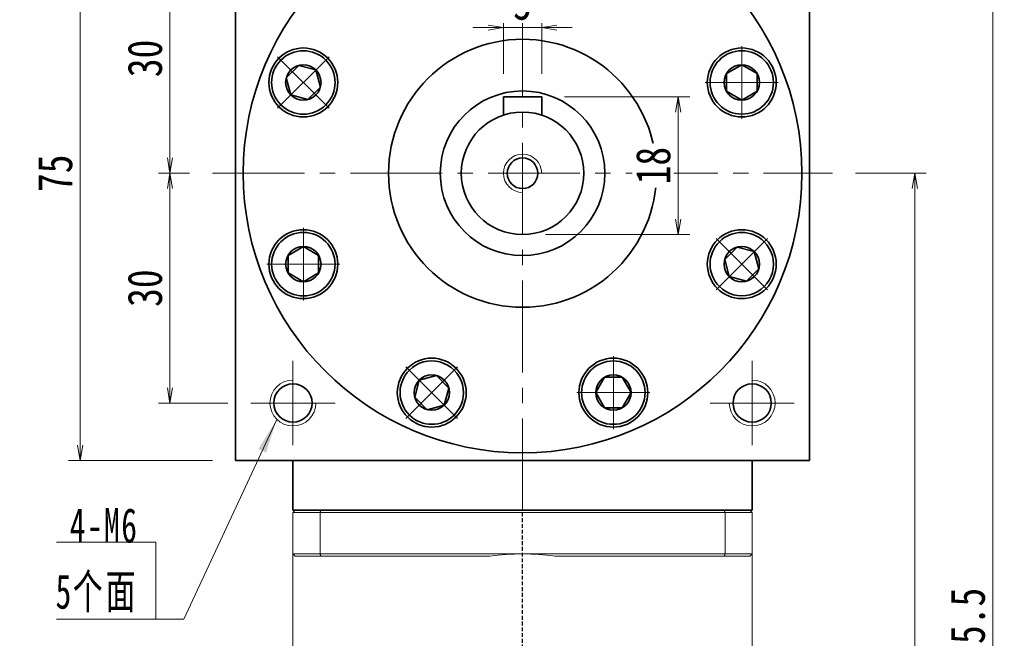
# Model space of a CAD drawing. Header units: millimetres. Extents: x -22 to 512, y -24 to 348.
# Tile 6 of 7: x 240 to 368, y 202 to 283. Entities that reach past the tile are written whole.
import ezdxf

# ---------------------------------------------------------------- set-up
doc = ezdxf.new("R2010")
doc.units = ezdxf.units.MM
doc.set_wipeout_variables(frame=1)
doc.linetypes.add('DASHED', pattern=[0.75, 0.5, -0.25])
doc.linetypes.add('点画线', pattern=[18, 12, -2, 2, -2])
for name, color, linetype, lineweight in [('EB0_1', 7, 'Continuous', 35), ('中心线层', 1, '点画线', 18), ('尺寸线层', 3, 'Continuous', 18), ('粗实线层', 7, 'Continuous', 35)]:
    doc.layers.add(name, color=color, linetype=linetype, lineweight=lineweight)
doc.styles.add('宋体', font='SimSun.ttf', dxfattribs={"width": 0.8})
doc.styles.add('标准', font='txt', dxfattribs={"width": 0.667})
doc.dimstyles.new('A水平标注$0', dxfattribs={"dimtxt": 3.5, "dimasz": 2, "dimexe": 1.5, "dimexo": 3, "dimgap": 1.1, "dimtad": 1, "dimtoh": 1, "dimdec": 4, "dimdsep": 46, "dimtxsty": '宋体', "dimblk": 'OPEN', "dimcen": 3, "dimclrd": 3, "dimclre": 3, "dimclrt": 6, "dimadec": 0, "dimazin": 0, "dimtm": 1e-09, "dimtfac": 1, "dimtdec": 4, "dimtix": 1, "dimtmove": 0, "dimatfit": 3, "dimldrblk": 'OPEN', "dimfxl": 0, "dimlwd": 13, "dimlwe": 13, "dimarcsym": 0})

# ---------------------------------------------------------------- blocks, each defined once
blk = doc.blocks.new('_Open')
at = {"color": 0, "linetype": 'ByBlock', "lineweight": -2}
for p, q in [((-1, 0.167), (0, 0)), ((-1, -0.167), (0, 0)), ((0, 0), (-1, 0))]:
    blk.add_line(p, q, dxfattribs=at)
blk = doc.blocks.new('*D27')
at = {"layer": 'Defpoints', "color": 0, "transparency": 16777216}
for p in [(267.95, 300.43), (247.65, 225.43), (267.95, 225.43)]:
    blk.add_point(p, dxfattribs=at)
at = {"layer": '尺寸线层', "color": 3, "lineweight": 13, "transparency": 16777216}
for p, q in [((264.95, 300.43), (246.15, 300.43)), ((247.65, 298.43), (247.65, 227.43)), ((264.95, 225.43), (246.15, 225.43))]:
    blk.add_line(p, q, dxfattribs=at)
at = {"layer": '尺寸线层', "color": 3, "lineweight": 13, "transparency": 16777216, "xscale": 2, "yscale": 2, "zscale": 2}
for p, rotation in [((247.65, 300.43), 90), ((247.65, 225.43), 270)]:
    blk.add_blockref('_Open', p, dxfattribs=dict(at, rotation=rotation))
at = {"layer": '尺寸线层', "color": 6, "transparency": 16777216, "insert": (244.4, 262.93), "char_height": 4.5, "attachment_point": 5, "rotation": 90, "style": '宋体', "bg_fill": 3, "box_fill_scale": 1.1, "bg_fill_color": 256, "bg_fill_true_color": 13158600, "bg_fill_transparency": 0}
blk.add_mtext('75', dxfattribs=at)
blk = doc.blocks.new('*D28')
at = {"layer": 'Defpoints', "color": 0, "transparency": 16777216}
for p in [(269.95, 292.93), (259.38, 262.93), (264.95, 262.93)]:
    blk.add_point(p, dxfattribs=at)
at = {"layer": '尺寸线层', "color": 3, "lineweight": 13, "transparency": 16777216}
for p, q in [((266.95, 292.93), (257.88, 292.93)), ((259.38, 290.93), (259.38, 264.93)), ((261.95, 262.93), (257.88, 262.93))]:
    blk.add_line(p, q, dxfattribs=at)
at = {"layer": '尺寸线层', "color": 3, "lineweight": 13, "transparency": 16777216, "xscale": 2, "yscale": 2, "zscale": 2}
for p, rotation in [((259.38, 292.93), 90), ((259.38, 262.93), 270)]:
    blk.add_blockref('_Open', p, dxfattribs=dict(at, rotation=rotation))
at = {"layer": '尺寸线层', "color": 6, "transparency": 16777216, "insert": (256.13, 277.93), "char_height": 4.5, "attachment_point": 5, "rotation": 90, "style": '宋体', "bg_fill": 3, "box_fill_scale": 1.1, "bg_fill_color": 256, "bg_fill_true_color": 13158600, "bg_fill_transparency": 0}
blk.add_mtext('30', dxfattribs=at)
blk = doc.blocks.new('*D29')
at = {"layer": 'Defpoints', "color": 0, "transparency": 16777216}
for p in [(264.95, 262.93), (259.38, 232.93), (269.95, 232.93)]:
    blk.add_point(p, dxfattribs=at)
at = {"layer": '尺寸线层', "color": 3, "lineweight": 13, "transparency": 16777216}
for p, q in [((261.95, 262.93), (257.88, 262.93)), ((259.38, 260.93), (259.38, 234.93)), ((266.95, 232.93), (257.88, 232.93))]:
    blk.add_line(p, q, dxfattribs=at)
at = {"layer": '尺寸线层', "color": 3, "lineweight": 13, "transparency": 16777216, "xscale": 2, "yscale": 2, "zscale": 2}
for p, rotation in [((259.38, 262.93), 90), ((259.38, 232.93), 270)]:
    blk.add_blockref('_Open', p, dxfattribs=dict(at, rotation=rotation))
at = {"layer": '尺寸线层', "color": 6, "transparency": 16777216, "insert": (256.13, 247.93), "char_height": 4.5, "attachment_point": 5, "rotation": 90, "style": '宋体', "bg_fill": 3, "box_fill_scale": 1.1, "bg_fill_color": 256, "bg_fill_true_color": 13158600, "bg_fill_transparency": 0}
blk.add_mtext('30', dxfattribs=at)
blk = doc.blocks.new('*X6')
at = {"layer": '尺寸线层', "linetype": 'Continuous'}
blk.add_hatch(color=0, dxfattribs=at).paths.add_polyline_path([(15.81, 26.08), (14.42, 21.77), (13.4, 22.24)], flags=0)
at = {"layer": '尺寸线层', "color": 0, "linetype": 'Continuous'}
blk.add_line((15.81, 26.08), (3.67, 0), dxfattribs=at)
at = {"layer": '尺寸线层', "color": 0}
for p, q in [((0, 10.09), (-12.97, 10.09)), ((0, 0), (0, 10.09)), ((0, 0), (-12.97, 0)), ((3.67, 0), (0, 0))]:
    blk.add_line(p, q, dxfattribs=at)
at = {"layer": '尺寸线层', "color": 0, "insert": (-2.25, 0.9), "char_height": 4.5, "width": 19.9754, "attachment_point": 9, "line_spacing_factor": 1.15057, "style": '标准'}
blk.add_mtext('\\T1.1;4-M6\\P5个面', dxfattribs=at)
blk = doc.blocks.new('*D30')
at = {"layer": 'Defpoints', "color": 0, "transparency": 16777216}
for p in [(302.95, 281.95), (302.95, 272.93), (307.95, 272.93)]:
    blk.add_point(p, dxfattribs=at)
at = {"layer": '尺寸线层', "color": 3, "lineweight": 13, "transparency": 16777216}
for p, q in [((302.95, 275.93), (302.95, 283.45)), ((307.95, 275.93), (307.95, 283.45)), ((300.95, 281.95), (298.95, 281.95)), ((307.95, 281.95), (302.95, 281.95)), ((309.95, 281.95), (311.95, 281.95))]:
    blk.add_line(p, q, dxfattribs=at)
at = {"layer": '尺寸线层', "color": 3, "lineweight": 13, "transparency": 16777216, "xscale": 2, "yscale": 2, "zscale": 2}
blk.add_blockref('_Open', (302.95, 281.95), dxfattribs=at)
at = {"layer": '尺寸线层', "color": 3, "lineweight": 13, "transparency": 16777216, "xscale": 2, "yscale": 2, "zscale": 2, "rotation": 180}
blk.add_blockref('_Open', (307.95, 281.95), dxfattribs=at)
at = {"layer": '尺寸线层', "color": 6, "transparency": 16777216, "insert": (305.45, 285.2), "char_height": 4.5, "attachment_point": 5, "style": '宋体', "bg_fill": 3, "box_fill_scale": 1.1, "bg_fill_color": 256, "bg_fill_true_color": 13158600, "bg_fill_transparency": 0}
blk.add_mtext('5', dxfattribs=at)
blk = doc.blocks.new('*X7')
at = {"layer": '中心线层', "linetype": '点画线', "lineweight": 18}
for p, q in [((0, -4.76), (0, 4.76)), ((-4.76, 0), (4.76, 0))]:
    blk.add_line(p, q, dxfattribs=at)
at = {"layer": '粗实线层'}
for p, q in [((-2.31, 0), (-1.15, 2)), ((-1.15, 2), (1.15, 2)), ((2.31, 0), (1.15, 2)), ((2.31, 0), (1.15, 2)), ((-2.31, 0), (-1.15, -2)), ((2.31, 0), (1.15, -2)), ((-1.15, -2), (1.15, -2))]:
    blk.add_line(p, q, dxfattribs=at)
blk.add_circle((0, 0), 2.31, dxfattribs=at)
for start, end in [(0, 180), (180, 360)]:
    blk.add_arc((0, 0), 4.14, start, end, dxfattribs=at)
blk = doc.blocks.new('*D31')
at = {"layer": 'Defpoints', "color": 0, "transparency": 16777216}
for p in [(307.95, 272.93), (305.45, 254.93), (325.79, 254.93)]:
    blk.add_point(p, dxfattribs=at)
at = {"layer": '尺寸线层', "color": 3, "lineweight": 13, "transparency": 16777216}
for p, q in [((310.95, 272.93), (327.29, 272.93)), ((325.79, 270.93), (325.79, 256.93)), ((308.45, 254.93), (327.29, 254.93))]:
    blk.add_line(p, q, dxfattribs=at)
at = {"layer": '尺寸线层', "color": 3, "lineweight": 13, "transparency": 16777216, "xscale": 2, "yscale": 2, "zscale": 2}
for p, rotation in [((325.79, 272.93), 90), ((325.79, 254.93), 270)]:
    blk.add_blockref('_Open', p, dxfattribs=dict(at, rotation=rotation))
at = {"layer": '尺寸线层', "color": 6, "transparency": 16777216, "insert": (322.54, 263.93), "char_height": 4.5, "attachment_point": 5, "rotation": 90, "style": '宋体', "bg_fill": 3, "box_fill_scale": 1.1, "bg_fill_color": 256, "bg_fill_true_color": 13158600, "bg_fill_transparency": 0}
blk.add_mtext('18', dxfattribs=at)
blk = doc.blocks.new('*D32')
at = {"layer": 'Defpoints', "color": 0, "transparency": 16777216}
for p in [(345.95, 262.93), (335.25, 104.93), (356.7, 104.93)]:
    blk.add_point(p, dxfattribs=at)
at = {"layer": '尺寸线层', "color": 3, "lineweight": 13, "transparency": 16777216}
for p, q in [((348.95, 262.93), (358.2, 262.93)), ((356.7, 260.93), (356.7, 106.93)), ((338.25, 104.93), (358.2, 104.93))]:
    blk.add_line(p, q, dxfattribs=at)
at = {"layer": '尺寸线层', "color": 3, "lineweight": 13, "transparency": 16777216, "xscale": 2, "yscale": 2, "zscale": 2}
for p, rotation in [((356.7, 262.93), 90), ((356.7, 104.93), 270)]:
    blk.add_blockref('_Open', p, dxfattribs=dict(at, rotation=rotation))
at = {"layer": '尺寸线层', "color": 6, "transparency": 16777216, "insert": (353.45, 183.93), "char_height": 4.5, "attachment_point": 5, "rotation": 90, "style": '宋体', "bg_fill": 3, "box_fill_scale": 1.1, "bg_fill_color": 256, "bg_fill_true_color": 13158600, "bg_fill_transparency": 0}
blk.add_mtext('158', dxfattribs=at)
blk = doc.blocks.new('*D33')
at = {"layer": 'Defpoints', "color": 0, "transparency": 16777216}
for p in [(342.95, 300.43), (335.25, 104.93), (366.89, 104.93)]:
    blk.add_point(p, dxfattribs=at)
at = {"layer": '尺寸线层', "color": 3, "lineweight": 13, "transparency": 16777216}
for p, q in [((345.95, 300.43), (368.39, 300.43)), ((366.89, 298.43), (366.89, 106.93)), ((338.25, 104.93), (368.39, 104.93))]:
    blk.add_line(p, q, dxfattribs=at)
at = {"layer": '尺寸线层', "color": 3, "lineweight": 13, "transparency": 16777216, "xscale": 2, "yscale": 2, "zscale": 2}
for p, rotation in [((366.89, 300.43), 90), ((366.89, 104.93), 270)]:
    blk.add_blockref('_Open', p, dxfattribs=dict(at, rotation=rotation))
at = {"layer": '尺寸线层', "color": 6, "transparency": 16777216, "insert": (363.64, 202.68), "char_height": 4.5, "attachment_point": 5, "rotation": 90, "style": '宋体', "bg_fill": 3, "box_fill_scale": 1.1, "bg_fill_color": 256, "bg_fill_true_color": 13158600, "bg_fill_transparency": 0}
blk.add_mtext('195.5', dxfattribs=at)

msp = doc.modelspace()

# ---------------------------------------------------------------- linework, layer by layer
at = {"color": 7, "linetype": 'Continuous', "lineweight": 15}
for p, q in [((279.10772, 218.92896), (275.7516, 218.92896)), ((331.79547, 218.92896), (279.10772, 218.92896)), ((275.4516, 218.62896), (278.99408, 218.62896)), ((275.4516, 218.62896), (275.4516, 213.22896)), ((278.99408, 218.62896), (331.90911, 218.62896)), ((278.99408, 213.22896), (278.99408, 218.62896)), ((331.90911, 218.62896), (331.90911, 213.22896)), ((278.99408, 213.22896), (275.4516, 213.22896)), ((275.7516, 212.92896), (279.10772, 212.92896)), ((305.4516, 213.22896), (278.99408, 213.22896)), ((279.10772, 212.92896), (301.21957, 212.92896)), ((331.90911, 213.22896), (305.4516, 213.22896)), ((309.68362, 212.92896), (331.79547, 212.92896))]:
    msp.add_line(p, q, dxfattribs=at)
at = {"color": 1, "linetype": 'DASHED'}
msp.add_line((305.4516, 100.37726), (305.4516, 218.92896), dxfattribs=at)
at = {"color": 7, "linetype": 'Continuous', "lineweight": 15}
for start, end in [(90, 98.1096145), (81.8903855, 90)]:
    msp.add_arc((305.4516, 183.22896), 30, start, end, dxfattribs=at)
for points in [[(275.4516, 218.62896), (275.7516, 218.92896)], [(278.99408, 218.62896), (279.10772, 218.92896)], [(331.90911, 218.62896), (331.79547, 218.92896)], [(275.4516, 194.37896), (275.4516, 213.22896)], [(275.4516, 213.22896), (275.7516, 212.92896)], [(278.99408, 213.22896), (279.10772, 212.92896)], [(331.79547, 212.92896), (331.90911, 213.22896)]]:
    msp.add_open_spline(points, degree=1, dxfattribs=at)
at = {"layer": '中心线层'}
for p, q in [((305.4516, 218.92896), (305.4516, 303.42896)), ((264.9516, 262.92896), (345.9516, 262.92896)), ((275.4516, 227.42896), (275.4516, 238.42896)), ((335.4516, 238.42896), (335.4516, 227.42896)), ((280.9516, 232.92896), (269.9516, 232.92896)), ((340.9516, 232.92896), (329.9516, 232.92896))]:
    msp.add_line(p, q, dxfattribs=at)
at = {"layer": '粗实线层'}
for p, q in [((267.9516, 300.42896), (267.9516, 225.42896)), ((342.9516, 300.42896), (342.9516, 225.42896)), ((307.9516, 272.92896), (302.9516, 272.92896)), ((302.9516, 272.92896), (302.9516, 270.52831)), ((307.9516, 272.92896), (307.9516, 270.52831)), ((267.9516, 225.42896), (342.9516, 225.42896)), ((275.4516, 218.92896), (275.4516, 225.42896))]:
    msp.add_line(p, q, dxfattribs=at)
for centre, radius in [((276.81133, 274.79215), 4.5), ((334.09186, 274.79215), 4.5), ((305.4516, 262.92896), 10.75), ((305.4516, 262.92896), 8), ((305.4516, 262.92896), 2), ((276.81133, 251.06578), 4.5), ((334.09186, 251.06578), 4.5), ((293.58841, 234.2887), 4.5), ((317.31478, 234.2887), 4.5), ((275.4516, 232.92896), 2.5), ((335.4516, 232.92896), 2.5)]:
    msp.add_circle(centre, radius, dxfattribs=at)
at = {"layer": '粗实线层', "lineweight": 18}
for centre, radius, start, end in [((305.4516, 262.92896), 2.5, 0, 270), ((275.4516, 232.92896), 3, 90, 360), ((335.4516, 232.92896), 3, 180, 90)]:
    msp.add_arc(centre, radius, start, end, dxfattribs=at)

# ---------------------------------------------------------------- next in the draw order: dimensions: what is measured, and where the dimension line sits
at = {"layer": '尺寸线层'}
dim = msp.add_linear_dim(base=(247.64512, 225.42896), p1=(267.9516, 300.42896), p2=(267.9516, 225.42896), angle=270, dimstyle='A水平标注$0', override={"dimtxt": 4.5, "dimgap": 1, "dimblk": 'Open', "dimtfill": 1, "dimtfillclr": 256}, dxfattribs=at)
dim.commit()
dim.dimension.update_dxf_attribs({"geometry": '*D27', "text_midpoint": (244.39512, 262.92896)})
dim = msp.add_linear_dim(base=(302.9516, 281.94719), p1=(307.9516, 272.92896), p2=(302.9516, 272.92896), dimstyle='A水平标注$0', override={"dimtxt": 4.5, "dimgap": 1, "dimblk": 'Open', "dimtfill": 1, "dimtfillclr": 256}, dxfattribs=at)
dim.commit()
dim.dimension.update_dxf_attribs({"geometry": '*D30', "text_midpoint": (305.4516, 285.19719)})

# ---------------------------------------------------------------- next in the draw order: wipeouts: each hides what was drawn before it
for points in [[(279.73875, 277.71957), (279.72154, 277.73668), (279.70424, 277.75368), (279.68683, 277.77059), (279.66933, 277.78739), (279.65172, 277.80409), (279.63402, 277.82068), (279.61623, 277.83717), (279.59833, 277.85356), (279.58034, 277.86984), (279.56226, 277.88601), (279.54408, 277.90208), (279.52581, 277.91805), (279.50744, 277.9339), (279.48898, 277.94965), (279.47043, 277.96529), (279.45179, 277.98082), (279.43305, 277.99624), (279.41423, 278.01155), (279.39532, 278.02674), (279.37632, 278.04183), (279.35723, 278.05681), (279.33805, 278.07167), (279.31879, 278.08643), (279.29944, 278.10106), (279.28, 278.11559), (279.26048, 278.13), (279.24088, 278.1443), (279.22119, 278.15848), (279.20142, 278.17254), (279.18157, 278.18649), (279.18157, 278.18649), (279.02123, 278.293), (278.85611, 278.39194), (278.68658, 278.48309), (278.51299, 278.56627), (278.33572, 278.64129), (278.15515, 278.70798), (277.97168, 278.76621), (277.7857, 278.81585), (277.59762, 278.8568), (277.40783, 278.88895), (277.21676, 278.91225), (277.02481, 278.92664), (276.8324, 278.9321), (276.63994, 278.9286), (276.44785, 278.91616), (276.25655, 278.89481), (276.06645, 278.86459), (275.87796, 278.82556), (275.69148, 278.77782), (275.50743, 278.72146), (275.32619, 278.6566), (275.14817, 278.58339), (274.97374, 278.50198), (274.80329, 278.41256), (274.63717, 278.31531), (274.47576, 278.21044), (274.31939, 278.09818), (274.16841, 277.97878), (274.02315, 277.85248), (273.88391, 277.71957), (273.88391, 277.71957), (273.751, 277.58033), (273.6247, 277.43507), (273.5053, 277.28409), (273.39304, 277.12772), (273.28817, 276.96631), (273.19092, 276.80019), (273.1015, 276.62974), (273.02009, 276.45531), (272.94688, 276.27729), (272.88202, 276.09605), (272.82566, 275.912), (272.77792, 275.72552), (272.73889, 275.53703), (272.70867, 275.34693), (272.68732, 275.15563), (272.67488, 274.96354), (272.67138, 274.77108), (272.67684, 274.57867), (272.69123, 274.38672), (272.71453, 274.19565), (272.74668, 274.00586), (272.78763, 273.81778), (272.83727, 273.6318), (272.8955, 273.44833), (272.96219, 273.26776), (273.03721, 273.09049), (273.12039, 272.9169), (273.21154, 272.74737), (273.31048, 272.58225), (273.41699, 272.42191), (273.41699, 272.42191), (273.43094, 272.40206), (273.445, 272.38229), (273.45918, 272.3626), (273.47348, 272.343), (273.48789, 272.32348), (273.50242, 272.30404), (273.51705, 272.28469), (273.53181, 272.26543), (273.54667, 272.24625), (273.56165, 272.22716), (273.57674, 272.20816), (273.59193, 272.18925), (273.60724, 272.17043), (273.62266, 272.15169), (273.63819, 272.13305), (273.65383, 272.1145), (273.66958, 272.09604), (273.68543, 272.07767), (273.7014, 272.0594), (273.71747, 272.04122), (273.73364, 272.02314), (273.74992, 272.00515), (273.76631, 271.98725), (273.7828, 271.96946), (273.79939, 271.95176), (273.81609, 271.93415), (273.83289, 271.91665), (273.8498, 271.89924), (273.8668, 271.88193), (273.88391, 271.86473), (273.88391, 271.86473), (274.04113, 271.71553), (274.20594, 271.57477), (274.3779, 271.44282), (274.55652, 271.32005), (274.74133, 271.20681), (274.93181, 271.10338), (275.12744, 271.01007), (275.32769, 270.92713), (275.532, 270.85478), (275.73982, 270.79322), (275.95058, 270.74262), (276.16369, 270.70312), (276.37858, 270.67483), (276.59466, 270.65782), (276.81133, 270.65215), (277.028, 270.65782), (277.24408, 270.67483), (277.45897, 270.70312), (277.67208, 270.74262), (277.88284, 270.79322), (278.09066, 270.85478), (278.29497, 270.92713), (278.49522, 271.01007), (278.69085, 271.10338), (278.88133, 271.20681), (279.06614, 271.32005), (279.24476, 271.44282), (279.41672, 271.57477), (279.58153, 271.71553), (279.73875, 271.86473), (279.73875, 271.86473), (279.88795, 272.02195), (280.02871, 272.18676), (280.16066, 272.35872), (280.28343, 272.53734), (280.39667, 272.72215), (280.5001, 272.91263), (280.59341, 273.10826), (280.67635, 273.30851), (280.7487, 273.51282), (280.81026, 273.72064), (280.86086, 273.9314), (280.90036, 274.14451), (280.92865, 274.3594), (280.94566, 274.57548), (280.95133, 274.79215), (280.94566, 275.00882), (280.92865, 275.2249), (280.90036, 275.43979), (280.86086, 275.6529), (280.81026, 275.86366), (280.7487, 276.07148), (280.67635, 276.27579), (280.59341, 276.47604), (280.5001, 276.67167), (280.39667, 276.86215), (280.28343, 277.04696), (280.16066, 277.22558), (280.02871, 277.39754), (279.88795, 277.56235)], [(334.09186, 270.65215), (334.11612, 270.65222), (334.14039, 270.65243), (334.16465, 270.65279), (334.1889, 270.65329), (334.21316, 270.65393), (334.23741, 270.65471), (334.26166, 270.65563), (334.28589, 270.6567), (334.31013, 270.65791), (334.33435, 270.65926), (334.35857, 270.66075), (334.38278, 270.66238), (334.40698, 270.66416), (334.43116, 270.66608), (334.45534, 270.66814), (334.4795, 270.67034), (334.50365, 270.67268), (334.52779, 270.67516), (334.55191, 270.67779), (334.57601, 270.68056), (334.6001, 270.68347), (334.62417, 270.68651), (334.64822, 270.6897), (334.67226, 270.69304), (334.69627, 270.69651), (334.72026, 270.70012), (334.74424, 270.70387), (334.76818, 270.70777), (334.79211, 270.7118), (334.81601, 270.71597), (334.81601, 270.71597), (335.0047, 270.75404), (335.19141, 270.80084), (335.37575, 270.85626), (335.55731, 270.92019), (335.73571, 270.9925), (335.91055, 271.07301), (336.08146, 271.16157), (336.24806, 271.25798), (336.41001, 271.36202), (336.56695, 271.47348), (336.71853, 271.59212), (336.86444, 271.71767), (337.00435, 271.84987), (337.13797, 271.98843), (337.265, 272.13305), (337.38517, 272.28342), (337.49822, 272.43921), (337.60391, 272.60009), (337.702, 272.76571), (337.7923, 272.93571), (337.87459, 273.10972), (337.9487, 273.28737), (338.01448, 273.46827), (338.07178, 273.65204), (338.12047, 273.83826), (338.16046, 274.02656), (338.19164, 274.2165), (338.21397, 274.40769), (338.22739, 274.59971), (338.23186, 274.79215), (338.23186, 274.79215), (338.22739, 274.98459), (338.21397, 275.17661), (338.19164, 275.3678), (338.16046, 275.55775), (338.12047, 275.74604), (338.07178, 275.93226), (338.01448, 276.11603), (337.9487, 276.29693), (337.87459, 276.47458), (337.7923, 276.64859), (337.702, 276.81859), (337.60391, 276.98421), (337.49822, 277.14509), (337.38517, 277.30088), (337.265, 277.45125), (337.13797, 277.59587), (337.00435, 277.73443), (336.86444, 277.86663), (336.71853, 277.99218), (336.56695, 278.11082), (336.41001, 278.22228), (336.24806, 278.32632), (336.08146, 278.42273), (335.91055, 278.51129), (335.73571, 278.5918), (335.55731, 278.66411), (335.37575, 278.72804), (335.19141, 278.78346), (335.0047, 278.83026), (334.81601, 278.86833), (334.81601, 278.86833), (334.79211, 278.8725), (334.76818, 278.87653), (334.74424, 278.88043), (334.72026, 278.88418), (334.69627, 278.88779), (334.67226, 278.89126), (334.64822, 278.8946), (334.62417, 278.89779), (334.6001, 278.90084), (334.57601, 278.90374), (334.55191, 278.90651), (334.52779, 278.90914), (334.50365, 278.91162), (334.4795, 278.91396), (334.45534, 278.91616), (334.43116, 278.91822), (334.40698, 278.92014), (334.38278, 278.92192), (334.35857, 278.92355), (334.33435, 278.92504), (334.31013, 278.92639), (334.28589, 278.9276), (334.26166, 278.92867), (334.23741, 278.92959), (334.21316, 278.93037), (334.1889, 278.93101), (334.16465, 278.93151), (334.14039, 278.93187), (334.11612, 278.93208), (334.09186, 278.93215), (334.09186, 278.93215), (333.87519, 278.92648), (333.65911, 278.90947), (333.44422, 278.88118), (333.23111, 278.84168), (333.02035, 278.79108), (332.81253, 278.72952), (332.60822, 278.65717), (332.40797, 278.57423), (332.21234, 278.48092), (332.02186, 278.3775), (331.83706, 278.26425), (331.65843, 278.14148), (331.48647, 278.00953), (331.32166, 277.86877), (331.16444, 277.71957), (331.01524, 277.56235), (330.87448, 277.39754), (330.74253, 277.22558), (330.61976, 277.04696), (330.50652, 276.86215), (330.40309, 276.67167), (330.30978, 276.47604), (330.22684, 276.27579), (330.15449, 276.07148), (330.09293, 275.86366), (330.04233, 275.6529), (330.00283, 275.43979), (329.97454, 275.2249), (329.95753, 275.00882), (329.95186, 274.79215), (329.95186, 274.79215), (329.95753, 274.57548), (329.97454, 274.3594), (330.00283, 274.14451), (330.04233, 273.9314), (330.09293, 273.72064), (330.15449, 273.51282), (330.22684, 273.30851), (330.30978, 273.10826), (330.40309, 272.91263), (330.50652, 272.72215), (330.61976, 272.53734), (330.74253, 272.35872), (330.87448, 272.18676), (331.01524, 272.02195), (331.16444, 271.86473), (331.32166, 271.71553), (331.48647, 271.57477), (331.65843, 271.44282), (331.83706, 271.32005), (332.02186, 271.20681), (332.21234, 271.10338), (332.40797, 271.01007), (332.60822, 270.92713), (332.81253, 270.85478), (333.02035, 270.79322), (333.23111, 270.74262), (333.44422, 270.70312), (333.65911, 270.67483), (333.87519, 270.65782)], [(276.81133, 255.20578), (276.78707, 255.20571), (276.7628, 255.20549), (276.73854, 255.20514), (276.71429, 255.20464), (276.69003, 255.204), (276.66578, 255.20322), (276.64154, 255.20229), (276.6173, 255.20123), (276.59306, 255.20002), (276.56884, 255.19867), (276.54462, 255.19718), (276.52041, 255.19554), (276.49621, 255.19377), (276.47203, 255.19185), (276.44785, 255.18979), (276.42369, 255.18759), (276.39954, 255.18525), (276.3754, 255.18276), (276.35128, 255.18014), (276.32718, 255.17737), (276.30309, 255.17446), (276.27902, 255.17141), (276.25497, 255.16822), (276.23093, 255.16489), (276.20692, 255.16142), (276.18293, 255.15781), (276.15896, 255.15405), (276.13501, 255.15016), (276.11108, 255.14613), (276.08718, 255.14195), (276.08718, 255.14195), (275.89849, 255.10389), (275.71178, 255.05709), (275.52744, 255.00167), (275.34588, 254.93773), (275.16748, 254.86543), (274.99264, 254.78491), (274.82173, 254.69636), (274.65513, 254.59995), (274.49318, 254.49591), (274.33624, 254.38445), (274.18466, 254.26581), (274.03875, 254.14026), (273.89884, 254.00806), (273.76523, 253.8695), (273.63819, 253.72488), (273.51802, 253.57451), (273.40497, 253.41871), (273.29928, 253.25784), (273.20119, 253.09222), (273.11089, 252.92222), (273.0286, 252.74821), (272.95449, 252.57056), (272.88871, 252.38966), (272.83141, 252.20589), (272.78272, 252.01966), (272.74273, 251.83137), (272.71155, 251.64143), (272.68922, 251.45024), (272.6758, 251.25821), (272.67133, 251.06578), (272.67133, 251.06578), (272.6758, 250.87334), (272.68922, 250.68132), (272.71155, 250.49013), (272.74273, 250.30018), (272.78272, 250.11189), (272.83141, 249.92566), (272.88871, 249.7419), (272.95449, 249.561), (273.0286, 249.38335), (273.11089, 249.20934), (273.20119, 249.03934), (273.29928, 248.87372), (273.40497, 248.71284), (273.51802, 248.55705), (273.63819, 248.40668), (273.76523, 248.26206), (273.89884, 248.1235), (274.03875, 247.9913), (274.18466, 247.86574), (274.33624, 247.74711), (274.49318, 247.63565), (274.65513, 247.5316), (274.82173, 247.4352), (274.99264, 247.34664), (275.16748, 247.26612), (275.34588, 247.19382), (275.52744, 247.12989), (275.71178, 247.07446), (275.89849, 247.02767), (276.08718, 246.9896), (276.08718, 246.9896), (276.11108, 246.98543), (276.13501, 246.98139), (276.15896, 246.9775), (276.18293, 246.97375), (276.20692, 246.97013), (276.23093, 246.96666), (276.25497, 246.96333), (276.27902, 246.96014), (276.30309, 246.95709), (276.32718, 246.95418), (276.35128, 246.95142), (276.3754, 246.94879), (276.39954, 246.94631), (276.42369, 246.94397), (276.44785, 246.94176), (276.47203, 246.9397), (276.49621, 246.93779), (276.52041, 246.93601), (276.54462, 246.93438), (276.56884, 246.93289), (276.59306, 246.93154), (276.6173, 246.93033), (276.64154, 246.92926), (276.66578, 246.92834), (276.69003, 246.92755), (276.71429, 246.92691), (276.73854, 246.92642), (276.7628, 246.92606), (276.78707, 246.92585), (276.81133, 246.92578), (276.81133, 246.92578), (277.028, 246.93145), (277.24408, 246.94846), (277.45897, 246.97675), (277.67208, 247.01625), (277.88284, 247.06684), (278.09066, 247.1284), (278.29497, 247.20075), (278.49522, 247.2837), (278.69085, 247.37701), (278.88133, 247.48043), (279.06614, 247.59368), (279.24476, 247.71645), (279.41672, 247.84839), (279.58153, 247.98916), (279.73875, 248.13836), (279.88795, 248.29558), (280.02871, 248.46039), (280.16066, 248.63235), (280.28343, 248.81097), (280.39667, 248.99578), (280.5001, 249.18626), (280.59341, 249.38189), (280.67635, 249.58213), (280.7487, 249.78645), (280.81026, 249.99427), (280.86086, 250.20502), (280.90036, 250.41814), (280.92865, 250.63303), (280.94566, 250.84911), (280.95133, 251.06578), (280.95133, 251.06578), (280.94566, 251.28245), (280.92865, 251.49853), (280.90036, 251.71342), (280.86086, 251.92653), (280.81026, 252.13729), (280.7487, 252.34511), (280.67635, 252.54942), (280.59341, 252.74967), (280.5001, 252.9453), (280.39667, 253.13578), (280.28343, 253.32058), (280.16066, 253.49921), (280.02871, 253.67116), (279.88795, 253.83598), (279.73875, 253.9932), (279.58153, 254.1424), (279.41672, 254.28316), (279.24476, 254.41511), (279.06614, 254.53787), (278.88133, 254.65112), (278.69085, 254.75454), (278.49522, 254.84786), (278.29497, 254.9308), (278.09066, 255.00315), (277.88284, 255.06471), (277.67208, 255.11531), (277.45897, 255.15481), (277.24408, 255.1831), (277.028, 255.2001)], [(331.16444, 248.13836), (331.18165, 248.12125), (331.19895, 248.10424), (331.21636, 248.08734), (331.23386, 248.07054), (331.25147, 248.05384), (331.26917, 248.03725), (331.28696, 248.02076), (331.30486, 248.00437), (331.32285, 247.98809), (331.34093, 247.97191), (331.35911, 247.95584), (331.37739, 247.93988), (331.39575, 247.92403), (331.41421, 247.90828), (331.43276, 247.89264), (331.4514, 247.87711), (331.47014, 247.86169), (331.48896, 247.84638), (331.50787, 247.83118), (331.52687, 247.81609), (331.54596, 247.80112), (331.56514, 247.78625), (331.5844, 247.7715), (331.60375, 247.75686), (331.62319, 247.74234), (331.64271, 247.72793), (331.66231, 247.71363), (331.682, 247.69945), (331.70177, 247.68538), (331.72162, 247.67143), (331.72162, 247.67143), (331.88196, 247.56493), (332.04708, 247.46599), (332.21661, 247.37484), (332.3902, 247.29166), (332.56747, 247.21664), (332.74804, 247.14994), (332.93151, 247.09171), (333.11749, 247.04207), (333.30557, 247.00113), (333.49536, 246.96898), (333.68643, 246.94568), (333.87838, 246.93129), (334.07079, 246.92583), (334.26325, 246.92933), (334.45534, 246.94176), (334.64664, 246.96312), (334.83674, 246.99334), (335.02523, 247.03237), (335.21171, 247.08011), (335.39576, 247.13647), (335.577, 247.20133), (335.75502, 247.27454), (335.92945, 247.35594), (336.0999, 247.44537), (336.26602, 247.54262), (336.42743, 247.64749), (336.5838, 247.75975), (336.73478, 247.87915), (336.88004, 248.00545), (337.01928, 248.13836), (337.01928, 248.13836), (337.15219, 248.27759), (337.27849, 248.42286), (337.39789, 248.57384), (337.51015, 248.7302), (337.61502, 248.89162), (337.71227, 249.05773), (337.8017, 249.22819), (337.8831, 249.40262), (337.95631, 249.58064), (338.02117, 249.76188), (338.07753, 249.94593), (338.12527, 250.1324), (338.1643, 250.3209), (338.19452, 250.511), (338.21587, 250.7023), (338.22831, 250.89439), (338.23181, 251.08684), (338.22635, 251.27926), (338.21196, 251.47121), (338.18866, 251.66228), (338.15651, 251.85207), (338.11557, 252.04015), (338.06592, 252.22613), (338.00769, 252.4096), (337.941, 252.59016), (337.86598, 252.76743), (337.7828, 252.94102), (337.69165, 253.11056), (337.59271, 253.27568), (337.4862, 253.43602), (337.4862, 253.43602), (337.47225, 253.45587), (337.45819, 253.47564), (337.44401, 253.49533), (337.42971, 253.51493), (337.4153, 253.53445), (337.40078, 253.55389), (337.38614, 253.57324), (337.37138, 253.5925), (337.35652, 253.61168), (337.34154, 253.63077), (337.32646, 253.64977), (337.31126, 253.66868), (337.29595, 253.6875), (337.28053, 253.70623), (337.265, 253.72488), (337.24936, 253.74343), (337.23361, 253.76189), (337.21776, 253.78025), (337.20179, 253.79853), (337.18572, 253.81671), (337.16955, 253.83479), (337.15327, 253.85278), (337.13688, 253.87067), (337.12039, 253.88847), (337.1038, 253.90617), (337.0871, 253.92377), (337.0703, 253.94128), (337.05339, 253.95869), (337.03639, 253.97599), (337.01928, 253.9932), (337.01928, 253.9932), (336.86206, 254.1424), (336.69725, 254.28316), (336.52529, 254.41511), (336.34667, 254.53787), (336.16186, 254.65112), (335.97138, 254.75454), (335.77575, 254.84786), (335.5755, 254.9308), (335.37119, 255.00315), (335.16337, 255.06471), (334.95262, 255.11531), (334.7395, 255.15481), (334.52461, 255.1831), (334.30853, 255.2001), (334.09186, 255.20578), (333.87519, 255.2001), (333.65911, 255.1831), (333.44422, 255.15481), (333.23111, 255.11531), (333.02035, 255.06471), (332.81253, 255.00315), (332.60822, 254.9308), (332.40797, 254.84786), (332.21234, 254.75454), (332.02186, 254.65112), (331.83706, 254.53787), (331.65843, 254.41511), (331.48647, 254.28316), (331.32166, 254.1424), (331.16444, 253.9932), (331.16444, 253.9932), (331.01524, 253.83598), (330.87448, 253.67116), (330.74253, 253.49921), (330.61976, 253.32058), (330.50652, 253.13578), (330.40309, 252.9453), (330.30978, 252.74967), (330.22684, 252.54942), (330.15449, 252.34511), (330.09293, 252.13729), (330.04233, 251.92653), (330.00283, 251.71342), (329.97454, 251.49853), (329.95753, 251.28245), (329.95186, 251.06578), (329.95753, 250.84911), (329.97454, 250.63303), (330.00283, 250.41814), (330.04233, 250.20502), (330.09293, 249.99427), (330.15449, 249.78645), (330.22684, 249.58213), (330.30978, 249.38189), (330.40309, 249.18626), (330.50652, 248.99578), (330.61976, 248.81097), (330.74253, 248.63235), (330.87448, 248.46039), (331.01524, 248.29558)], [(290.66099, 237.21612), (290.64388, 237.19891), (290.62688, 237.18161), (290.60997, 237.1642), (290.59317, 237.1467), (290.57647, 237.12909), (290.55988, 237.11139), (290.54339, 237.09359), (290.527, 237.0757), (290.51072, 237.05771), (290.49454, 237.03963), (290.47848, 237.02145), (290.46251, 237.00317), (290.44666, 236.98481), (290.43091, 236.96635), (290.41527, 236.9478), (290.39974, 236.92916), (290.38432, 236.91042), (290.36901, 236.8916), (290.35381, 236.87269), (290.33873, 236.85369), (290.32375, 236.8346), (290.30888, 236.81542), (290.29413, 236.79616), (290.27949, 236.77681), (290.26497, 236.75737), (290.25056, 236.73785), (290.23626, 236.71825), (290.22208, 236.69856), (290.20802, 236.67879), (290.19407, 236.65894), (290.19407, 236.65894), (290.08756, 236.4986), (289.98862, 236.33348), (289.89747, 236.16395), (289.81429, 235.99035), (289.73927, 235.81308), (289.67258, 235.63252), (289.61434, 235.44905), (289.5647, 235.26307), (289.52376, 235.07499), (289.49161, 234.8852), (289.46831, 234.69413), (289.45392, 234.50218), (289.44846, 234.30976), (289.45196, 234.11731), (289.4644, 233.92522), (289.48575, 233.73392), (289.51597, 233.54382), (289.555, 233.35532), (289.60274, 233.16885), (289.6591, 232.9848), (289.72396, 232.80356), (289.79717, 232.62554), (289.87857, 232.45111), (289.968, 232.28065), (290.06525, 232.11454), (290.17012, 231.95312), (290.28238, 231.79676), (290.40178, 231.64578), (290.52808, 231.50051), (290.66099, 231.36128), (290.66099, 231.36128), (290.80022, 231.22837), (290.94549, 231.10207), (291.09647, 230.98267), (291.25283, 230.87041), (291.41425, 230.76554), (291.58036, 230.66829), (291.75082, 230.57886), (291.92525, 230.49746), (292.10327, 230.42425), (292.28451, 230.35939), (292.46856, 230.30303), (292.65503, 230.25529), (292.84353, 230.21626), (293.03363, 230.18604), (293.22493, 230.16469), (293.41702, 230.15225), (293.60947, 230.14875), (293.80189, 230.15421), (293.99384, 230.1686), (294.18491, 230.1919), (294.3747, 230.22405), (294.56278, 230.26499), (294.74876, 230.31463), (294.93223, 230.37287), (295.11279, 230.43956), (295.29006, 230.51458), (295.46366, 230.59776), (295.63319, 230.68891), (295.79831, 230.78785), (295.95865, 230.89436), (295.95865, 230.89436), (295.9785, 230.9083), (295.99827, 230.92237), (296.01796, 230.93655), (296.03756, 230.95085), (296.05708, 230.96526), (296.07652, 230.97978), (296.09587, 230.99442), (296.11513, 231.00917), (296.13431, 231.02404), (296.1534, 231.03902), (296.1724, 231.0541), (296.19131, 231.0693), (296.21013, 231.08461), (296.22887, 231.10003), (296.24751, 231.11556), (296.26606, 231.1312), (296.28452, 231.14695), (296.30288, 231.1628), (296.32116, 231.17877), (296.33934, 231.19483), (296.35742, 231.21101), (296.37541, 231.22729), (296.3933, 231.24368), (296.4111, 231.26017), (296.4288, 231.27676), (296.44641, 231.29346), (296.46391, 231.31026), (296.48132, 231.32716), (296.49862, 231.34417), (296.51583, 231.36128), (296.51583, 231.36128), (296.66503, 231.5185), (296.80579, 231.68331), (296.93774, 231.85527), (297.0605, 232.03389), (297.17375, 232.2187), (297.27718, 232.40918), (297.37049, 232.60481), (297.45343, 232.80505), (297.52578, 233.00937), (297.58734, 233.21719), (297.63794, 233.42794), (297.67744, 233.64106), (297.70573, 233.85595), (297.72274, 234.07203), (297.72841, 234.2887), (297.72274, 234.50537), (297.70573, 234.72145), (297.67744, 234.93634), (297.63794, 235.14945), (297.58734, 235.36021), (297.52578, 235.56803), (297.45343, 235.77234), (297.37049, 235.97259), (297.27718, 236.16822), (297.17375, 236.3587), (297.0605, 236.5435), (296.93774, 236.72213), (296.80579, 236.89408), (296.66503, 237.0589), (296.51583, 237.21612), (296.51583, 237.21612), (296.35861, 237.36532), (296.1938, 237.50608), (296.02184, 237.63803), (295.84321, 237.76079), (295.65841, 237.87404), (295.46793, 237.97747), (295.2723, 238.07078), (295.07205, 238.15372), (294.86774, 238.22607), (294.65992, 238.28763), (294.44916, 238.33823), (294.23605, 238.37773), (294.02116, 238.40602), (293.80508, 238.42302), (293.58841, 238.4287), (293.37174, 238.42302), (293.15566, 238.40602), (292.94077, 238.37773), (292.72765, 238.33823), (292.5169, 238.28763), (292.30908, 238.22607), (292.10477, 238.15372), (291.90452, 238.07078), (291.70889, 237.97747), (291.51841, 237.87404), (291.3336, 237.76079), (291.15498, 237.63803), (290.98302, 237.50608), (290.81821, 237.36532)], [(313.17478, 234.2887), (313.17485, 234.26444), (313.17507, 234.24017), (313.17542, 234.21591), (313.17592, 234.19165), (313.17656, 234.1674), (313.17734, 234.14315), (313.17826, 234.1189), (313.17933, 234.09466), (313.18054, 234.07043), (313.18189, 234.04621), (313.18338, 234.02199), (313.18502, 233.99778), (313.18679, 233.97358), (313.18871, 233.9494), (313.19077, 233.92522), (313.19297, 233.90106), (313.19531, 233.87691), (313.1978, 233.85277), (313.20042, 233.82865), (313.20319, 233.80455), (313.2061, 233.78046), (313.20915, 233.75639), (313.21234, 233.73233), (313.21567, 233.7083), (313.21914, 233.68429), (313.22275, 233.66029), (313.2265, 233.63632), (313.2304, 233.61238), (313.23443, 233.58845), (313.23861, 233.56455), (313.23861, 233.56455), (313.27667, 233.37586), (313.32347, 233.18915), (313.37889, 233.00481), (313.44282, 232.82325), (313.51513, 232.64485), (313.59564, 232.47001), (313.6842, 232.2991), (313.78061, 232.1325), (313.88465, 231.97055), (313.99611, 231.81361), (314.11475, 231.66203), (314.2403, 231.51612), (314.3725, 231.37621), (314.51106, 231.24259), (314.65568, 231.11556), (314.80605, 230.99539), (314.96184, 230.88234), (315.12272, 230.77665), (315.28834, 230.67855), (315.45834, 230.58826), (315.63235, 230.50597), (315.81, 230.43186), (315.9909, 230.36608), (316.17467, 230.30878), (316.3609, 230.26009), (316.54919, 230.2201), (316.73913, 230.18891), (316.93032, 230.16659), (317.12234, 230.15317), (317.31478, 230.1487), (317.31478, 230.1487), (317.50722, 230.15317), (317.69924, 230.16659), (317.89043, 230.18891), (318.08038, 230.2201), (318.26867, 230.26009), (318.4549, 230.30878), (318.63866, 230.36608), (318.81956, 230.43186), (318.99721, 230.50597), (319.17122, 230.58826), (319.34122, 230.67855), (319.50684, 230.77665), (319.66772, 230.88234), (319.82351, 230.99539), (319.97388, 231.11556), (320.1185, 231.24259), (320.25706, 231.37621), (320.38926, 231.51612), (320.51481, 231.66203), (320.63345, 231.81361), (320.74491, 231.97055), (320.84896, 232.1325), (320.94536, 232.2991), (321.03392, 232.47001), (321.11444, 232.64485), (321.18674, 232.82325), (321.25067, 233.00481), (321.3061, 233.18915), (321.35289, 233.37586), (321.39096, 233.56455), (321.39096, 233.56455), (321.39513, 233.58845), (321.39916, 233.61238), (321.40306, 233.63632), (321.40681, 233.66029), (321.41042, 233.68429), (321.4139, 233.7083), (321.41723, 233.73233), (321.42042, 233.75639), (321.42347, 233.78046), (321.42637, 233.80455), (321.42914, 233.82865), (321.43177, 233.85277), (321.43425, 233.87691), (321.43659, 233.90106), (321.43879, 233.92522), (321.44085, 233.9494), (321.44277, 233.97358), (321.44455, 233.99778), (321.44618, 234.02199), (321.44767, 234.04621), (321.44902, 234.07043), (321.45023, 234.09466), (321.4513, 234.1189), (321.45222, 234.14315), (321.453, 234.1674), (321.45364, 234.19165), (321.45414, 234.21591), (321.4545, 234.24017), (321.45471, 234.26444), (321.45478, 234.2887), (321.45478, 234.2887), (321.44911, 234.50537), (321.4321, 234.72145), (321.40381, 234.93634), (321.36431, 235.14945), (321.31371, 235.36021), (321.25216, 235.56803), (321.1798, 235.77234), (321.09686, 235.97259), (321.00355, 236.16822), (320.90013, 236.3587), (320.78688, 236.5435), (320.66411, 236.72213), (320.53217, 236.89408), (320.3914, 237.0589), (320.2422, 237.21612), (320.08498, 237.36532), (319.92017, 237.50608), (319.74821, 237.63803), (319.56959, 237.76079), (319.38478, 237.87404), (319.1943, 237.97747), (318.99867, 238.07078), (318.79842, 238.15372), (318.59411, 238.22607), (318.38629, 238.28763), (318.17554, 238.33823), (317.96242, 238.37773), (317.74753, 238.40602), (317.53145, 238.42302), (317.31478, 238.4287), (317.31478, 238.4287), (317.09811, 238.42302), (316.88203, 238.40602), (316.66714, 238.37773), (316.45403, 238.33823), (316.24327, 238.28763), (316.03545, 238.22607), (315.83114, 238.15372), (315.63089, 238.07078), (315.43526, 237.97747), (315.24478, 237.87404), (315.05998, 237.76079), (314.88135, 237.63803), (314.7094, 237.50608), (314.54458, 237.36532), (314.38736, 237.21612), (314.23816, 237.0589), (314.0974, 236.89408), (313.96545, 236.72213), (313.84269, 236.5435), (313.72944, 236.3587), (313.62601, 236.16822), (313.5327, 235.97259), (313.44976, 235.77234), (313.37741, 235.56803), (313.31585, 235.36021), (313.26525, 235.14945), (313.22575, 234.93634), (313.19746, 234.72145), (313.18046, 234.50537)]]:
    msp.add_wipeout(points).dxf.layer = '粗实线层'

# ---------------------------------------------------------------- next in the draw order: linework, layer by layer
at = {"layer": '粗实线层'}
msp.add_circle((305.4516, 262.92896), 17.5, dxfattribs=at)

# ---------------------------------------------------------------- next in the draw order: block references
at = {"layer": '尺寸线层'}
msp.add_blockref('*X6', (257.52242, 204.6827), dxfattribs=at)
at = {"layer": '粗实线层'}
for p, rotation in [((334.09186, 274.79215), 270), ((334.09186, 251.06578), 224.9999999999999), ((276.81133, 251.06578), 90), ((293.58841, 234.2887), 135.0000000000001), ((317.31478, 234.2887), 180)]:
    msp.add_blockref('*X7', p, dxfattribs=dict(at, rotation=rotation))

# ---------------------------------------------------------------- next in the draw order: dimensions: what is measured, and where the dimension line sits
at = {"layer": '尺寸线层'}
dim = msp.add_linear_dim(base=(259.37921, 262.92896), p1=(269.9516, 292.92896), p2=(264.9516, 262.92896), angle=270, dimstyle='A水平标注$0', override={"dimtxt": 4.5, "dimgap": 1, "dimblk": 'Open', "dimtfill": 1, "dimtfillclr": 256}, dxfattribs=at)
dim.commit()
dim.dimension.update_dxf_attribs({"geometry": '*D28', "text_midpoint": (256.12921, 277.92896)})

# ---------------------------------------------------------------- next in the draw order: block references
at = {"layer": '粗实线层', "rotation": 45.00000000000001}
msp.add_blockref('*X7', (276.81133, 274.79215), dxfattribs=at)

# ---------------------------------------------------------------- next in the draw order: dimensions: what is measured, and where the dimension line sits
at = {"layer": '尺寸线层'}
dim = msp.add_linear_dim(base=(259.37921, 232.92896), p1=(264.9516, 262.92896), p2=(269.9516, 232.92896), angle=270, dimstyle='A水平标注$0', override={"dimtxt": 4.5, "dimgap": 1, "dimblk": 'Open', "dimtfill": 1, "dimtfillclr": 256}, dxfattribs=at)
dim.commit()
dim.dimension.update_dxf_attribs({"geometry": '*D29', "text_midpoint": (256.12921, 247.92896)})

# ---------------------------------------------------------------- next in the draw order: linework, layer by layer
at = {"layer": '粗实线层'}
msp.add_circle((305.4516, 262.92896), 36.5, dxfattribs=at)

# ---------------------------------------------------------------- next in the draw order: dimensions: what is measured, and where the dimension line sits
at = {"layer": '尺寸线层'}
for base, p1, p2, override, picture, middle in [((325.79303, 254.92896), (307.9516, 272.92896), (305.4516, 254.92896), {"dimtxt": 4.5, "dimgap": 1, "dimblk": 'Open', "dimtfill": 1, "dimtfillclr": 256}, '*D31', (322.54303, 263.92896)), ((356.70347, 104.92896), (345.9516, 262.92896), (335.2516, 104.92896), {"dimtxt": 4.5, "dimgap": 1}, '*D32', (353.45347, 183.92896))]:
    dim = msp.add_linear_dim(base=base, p1=p1, p2=p2, angle=270, dimstyle='A水平标注$0', override=override, dxfattribs=at)
    dim.commit()
    dim.dimension.update_dxf_attribs({"geometry": picture, "text_midpoint": middle})

# ---------------------------------------------------------------- next in the draw order: dimensions: what is measured, and where the dimension line sits
dim = msp.add_linear_dim(base=(366.89334, 104.92896), p1=(342.9516, 300.42896), p2=(335.2516, 104.92896), angle=270, dimstyle='A水平标注$0', override={"dimtxt": 4.5, "dimgap": 1}, dxfattribs=at)
dim.commit()
dim.dimension.update_dxf_attribs({"geometry": '*D33', "text_midpoint": (363.64334, 202.67896)})

# ---------------------------------------------------------------- next in the draw order: linework, layer by layer
at = {"color": 7, "linetype": 'Continuous', "lineweight": 15}
for p, q in [((335.1516, 218.92896), (331.79547, 218.92896)), ((331.90911, 218.62896), (335.4516, 218.62896)), ((335.4516, 213.22896), (335.4516, 218.62896)), ((331.79547, 212.92896), (335.1516, 212.92896)), ((335.4516, 213.22896), (331.90911, 213.22896))]:
    msp.add_line(p, q, dxfattribs=at)
for points in [[(335.1516, 218.92896), (335.4516, 218.62896)], [(335.1516, 212.92896), (335.4516, 213.22896)], [(335.4516, 213.22896), (335.4516, 194.37896)]]:
    msp.add_open_spline(points, degree=1, dxfattribs=at)
at = {"layer": 'EB0_1'}
msp.add_line((335.4516, 218.92896), (275.4516, 218.92896), dxfattribs=at)
at = {"layer": '粗实线层'}
msp.add_line((335.4516, 218.92896), (335.4516, 225.42896), dxfattribs=at)

doc.saveas('drawing.dxf')
